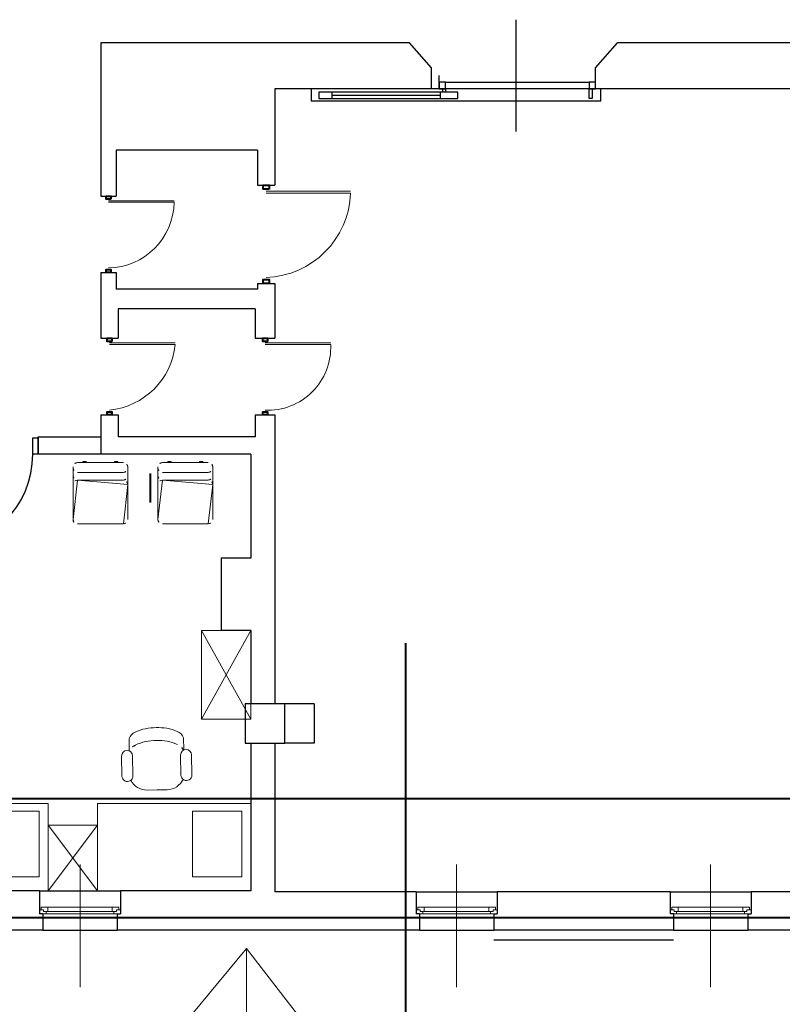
# Model space of a CAD drawing. Header units: millimetres. Extents: x 6612729504 to 6612744462, y 5733542327 to 5733549367.
# Tile 12 of 109: x 6612733906 to 6612734603, y 5733544045 to 5733544945. Entities that reach past the tile are written whole.
import ezdxf

# ---------------------------------------------------------------- set-up
doc = ezdxf.new("R2010")
doc.units = ezdxf.units.MM
doc.header["$MEASUREMENT"] = 0
for name, color, linetype in [('!!!!_SCIANY GRUBE', 7, 'Continuous'), ('_ATECHN-MEBLE', 7, 'Continuous'), ('A_ocieplenie', 7, 'Continuous'), ('A_Stolarka_drzw_wew', 192, 'Continuous'), ('A_Stolarka_okna', 7, 'Continuous'), ('A_SYMBOL PRZEKR', 7, 'Continuous'), ('inw_STOLARKA', 7, 'Continuous'), ('inw_STOLARKAOKIENNA', 7, 'Continuous'), ('inw_słupy STAL', 7, 'Continuous'), ('inw_WIDOK', 7, 'Continuous'), ('WIDOK', 7, 'Continuous')]:
    doc.layers.add(name, color=color, linetype=linetype)

msp = doc.modelspace()

# ---------------------------------------------------------------- linework, layer by layer
at = {"layer": '!!!!_SCIANY GRUBE', "color": 252, "lineweight": 30}
for p, q in [((6612734262.516482, 5733544923.844683), (6612733980.516481, 5733544923.844683)), ((6612733980.516481, 5733544923.844683), (6612733980.516481, 5733544783.844683)), ((6612734282.516482, 5733544900.844683), (6612734262.516482, 5733544923.844683)), ((6612734432.516482, 5733544900.844683), (6612734452.516482, 5733544923.844683)), ((6612734721.516482, 5733544923.844683), (6612734452.516482, 5733544923.844683)), ((6612734282.516482, 5733544881.844683), (6612734282.516482, 5733544900.844683)), ((6612734432.516482, 5733544881.844683), (6612734432.516482, 5733544900.844683)), ((6612734282.516482, 5733544881.844683), (6612734139.516481, 5733544881.844683)), ((6612734139.516481, 5733544881.844683), (6612734139.516481, 5733544793.844683)), ((6612734662.516482, 5733544881.844683), (6612734432.516482, 5733544881.844683)), ((6612733994.516481, 5733544825.844683), (6612733994.516481, 5733544783.844683)), ((6612734123.516481, 5733544825.844683), (6612733994.516481, 5733544825.844683)), ((6612734123.516481, 5733544825.844683), (6612734123.516481, 5733544793.844683)), ((6612734123.516481, 5733544793.844683), (6612734139.516481, 5733544793.844683)), ((6612733980.516481, 5733544783.844683), (6612733994.516481, 5733544783.844683)), ((6612733980.516481, 5733544713.844683), (6612733980.516481, 5733544653.844683)), ((6612733980.516481, 5733544713.844683), (6612733994.516481, 5733544713.844683)), ((6612733994.516481, 5733544713.844683), (6612733994.516481, 5733544698.844683)), ((6612734123.516481, 5733544703.844683), (6612734123.516481, 5733544698.844683)), ((6612734123.516481, 5733544703.844683), (6612734139.516481, 5733544703.844683)), ((6612734139.516481, 5733544703.844683), (6612734139.516481, 5733544653.844683)), ((6612734123.516481, 5733544698.844683), (6612733994.516481, 5733544698.844683)), ((6612733996.516481, 5733544680.844683), (6612733996.516481, 5733544653.844683)), ((6612734121.516481, 5733544680.844683), (6612733996.516481, 5733544680.844683)), ((6612734121.516481, 5733544680.844683), (6612734121.516481, 5733544653.844683)), ((6612733980.516481, 5733544653.844683), (6612733996.516481, 5733544653.844683)), ((6612734121.516481, 5733544653.844683), (6612734139.516481, 5733544653.844683)), ((6612733980.516481, 5733544583.844683), (6612733980.516481, 5733544547.844683)), ((6612733980.516481, 5733544583.844683), (6612733996.516481, 5733544583.844683)), ((6612733996.516481, 5733544583.844683), (6612733996.516481, 5733544563.844683)), ((6612734121.516481, 5733544583.844683), (6612734121.516481, 5733544563.844683)), ((6612734121.516481, 5733544583.844683), (6612734139.516481, 5733544583.844683)), ((6612734139.516481, 5733544583.844683), (6612734139.516481, 5733544319.844682)), ((6612733923.356815, 5733544547.844683), (6612733923.356815, 5733544563.844683)), ((6612733923.356815, 5733544563.844683), (6612733980.516481, 5733544563.844683)), ((6612734121.516481, 5733544563.844683), (6612733996.516481, 5733544563.844683)), ((6612733980.516481, 5733544547.844683), (6612733923.356815, 5733544547.844683)), ((6612734117.516481, 5733544547.844683), (6612733980.516481, 5733544547.844683)), ((6612734117.516481, 5733544547.844683), (6612734117.516481, 5733544452.844682)), ((6612734117.516481, 5733544452.844682), (6612734090.516481, 5733544452.844682)), ((6612734090.516481, 5733544452.844682), (6612734090.516481, 5733544386.844682)), ((6612734117.516481, 5733544386.844682), (6612734090.516481, 5733544386.844682)), ((6612734117.516481, 5733544386.844682), (6612734117.516481, 5733544319.844682)), ((6612734175.516481, 5733544319.844682), (6612734148.516481, 5733544319.844682)), ((6612734175.516481, 5733544319.844682), (6612734175.516481, 5733544283.844682)), ((6612734117.516481, 5733544283.844682), (6612734117.516481, 5733544148.844682)), ((6612734139.516481, 5733544283.844682), (6612734139.516481, 5733544147.844682)), ((6612734175.516481, 5733544283.844682), (6612734148.516481, 5733544283.844682)), ((6612733924.516481, 5733544148.844682), (6612733753.516481, 5733544148.844682)), ((6612733924.516481, 5733544148.844682), (6612733924.516481, 5733544127.902629)), ((6612733998.516481, 5733544148.844682), (6612733998.516481, 5733544127.902629)), ((6612734117.516481, 5733544148.844682), (6612733998.516481, 5733544148.844682)), ((6612734268.516482, 5733544147.844682), (6612734139.516481, 5733544147.844682)), ((6612734268.516482, 5733544147.844682), (6612734268.516482, 5733544127.902629)), ((6612734500.516482, 5733544147.844682), (6612734342.516482, 5733544147.844682)), ((6612734342.516482, 5733544147.844682), (6612734342.516482, 5733544127.902629)), ((6612734500.516482, 5733544147.844682), (6612734500.516482, 5733544127.902629)), ((6612734574.516482, 5733544147.844682), (6612734574.516482, 5733544127.902629)), ((6612734713.516482, 5733544147.844682), (6612734574.516482, 5733544147.844682)), ((6612733927.516481, 5733544127.902629), (6612733924.516481, 5733544127.902629)), ((6612733927.516481, 5733544127.902629), (6612733927.516481, 5733544112.844682)), ((6612733995.516481, 5733544127.902629), (6612733995.516481, 5733544112.844682)), ((6612733995.516481, 5733544127.902629), (6612733998.516481, 5733544127.902629)), ((6612734271.516482, 5733544127.902629), (6612734268.516482, 5733544127.902629)), ((6612734271.516482, 5733544127.902629), (6612734271.516482, 5733544112.844682)), ((6612734339.516482, 5733544127.902629), (6612734339.516482, 5733544112.844682)), ((6612734339.516482, 5733544127.902629), (6612734342.516482, 5733544127.902629)), ((6612734503.516482, 5733544127.902629), (6612734500.516482, 5733544127.902629)), ((6612734503.516482, 5733544127.902629), (6612734503.516482, 5733544112.844682)), ((6612734571.516482, 5733544127.902629), (6612734571.516482, 5733544112.844682)), ((6612734571.516482, 5733544127.902629), (6612734574.516482, 5733544127.902629)), ((6612733927.516481, 5733544112.844682), (6612733733.516481, 5733544112.844682)), ((6612734271.516482, 5733544112.844682), (6612733995.516481, 5733544112.844682)), ((6612734503.516482, 5733544112.844682), (6612734339.516482, 5733544112.844682)), ((6612734748.516482, 5733544112.844682), (6612734571.516482, 5733544112.844682))]:
    msp.add_line(p, q, dxfattribs=at)
at = {"layer": '!!!!_SCIANY GRUBE', "color": 252, "lineweight": 30, "flags": 128}
msp.add_lwpolyline([(6612734112.516481, 5733544283.844682), (6612734148.516481, 5733544283.844682), (6612734148.516481, 5733544319.844682), (6612734112.516481, 5733544319.844682)], close=True, dxfattribs=at)
msp.add_lwpolyline([(6612734112.516481, 5733544283.844682), (6612734148.516481, 5733544283.844682), (6612734148.516481, 5733544319.844682), (6612734112.516481, 5733544319.844682)], close=True, dxfattribs=at)
at = {"layer": '_ATECHN-MEBLE', "color": 252, "lineweight": 18}
for p, q in [((6612733955.155952, 5733544528.244537), (6612733955.155952, 5733544536.244537)), ((6612733955.155952, 5733544535.244537), (6612733955.155952, 5733544488.244536)), ((6612733959.155952, 5733544540.244537), (6612734001.155952, 5733544540.244537)), ((6612734005.155952, 5733544528.244537), (6612734005.155952, 5733544536.244537)), ((6612734005.155952, 5733544535.244537), (6612734005.155952, 5733544488.244536)), ((6612734032.729183, 5733544528.244537), (6612734032.729183, 5733544536.244537)), ((6612734032.729183, 5733544535.244537), (6612734032.729183, 5733544488.244536)), ((6612734036.729183, 5733544540.244537), (6612734078.729183, 5733544540.244537)), ((6612734082.729183, 5733544528.244537), (6612734082.729183, 5733544536.244537)), ((6612734082.729183, 5733544535.244537), (6612734082.729183, 5733544488.244536)), ((6612733959.155952, 5733544531.244537), (6612734001.155952, 5733544531.244537)), ((6612733959.155952, 5733544524.244537), (6612734001.155952, 5733544524.244537)), ((6612734036.729183, 5733544531.244537), (6612734078.729183, 5733544531.244537)), ((6612734036.729183, 5733544524.244537), (6612734078.729183, 5733544524.244537)), ((6612734117.516481, 5733544305.827492), (6612734072.517094, 5733544386.844682)), ((6612734117.516481, 5733544386.844682), (6612734072.517094, 5733544305.827492)), ((6612734006.446728, 5733544288.00279), (6612734006.436845, 5733544276.813607)), ((6612734055.992086, 5733544288.821145), (6612734056.371493, 5733544277.638392)), ((6612733999.842758, 5733544253.726273), (6612733999.539204, 5733544272.104258)), ((6612734009.838155, 5733544253.89137), (6612734009.5346, 5733544272.269354)), ((6612734053.729059, 5733544254.616329), (6612734053.425505, 5733544272.994313)), ((6612734063.724456, 5733544254.781425), (6612734063.420901, 5733544273.15941)), ((6612734031.999866, 5733544241.160978), (6612734022.754971, 5733544241.008278)), ((6612734031.999866, 5733544241.160978), (6612734041.244761, 5733544241.31368)), ((6612733977.516481, 5733544148.844682), (6612733932.517094, 5733544208.861872)), ((6612733977.516481, 5733544208.861872), (6612733932.517094, 5733544148.844682))]:
    msp.add_line(p, q, dxfattribs=at)
at = {"layer": '_ATECHN-MEBLE', "color": 252, "lineweight": 18, "flags": 128}
for points in [[(6612733964.155952, 5733544540.244537), (6612733964.155952, 5733544541.244537), (6612733967.155952, 5733544541.244537), (6612733967.155952, 5733544540.244537)], [(6612733996.155952, 5733544540.244537), (6612733996.155952, 5733544541.244537), (6612733993.155952, 5733544541.244537), (6612733993.155952, 5733544540.244537)], [(6612734041.729183, 5733544540.244537), (6612734041.729183, 5733544541.244537), (6612734044.729183, 5733544541.244537), (6612734044.729183, 5733544540.244537)], [(6612734073.729183, 5733544540.244537), (6612734073.729183, 5733544541.244537), (6612734070.729183, 5733544541.244537), (6612734070.729183, 5733544540.244537)]]:
    msp.add_lwpolyline(points, dxfattribs=at)
for points in [[(6612733959.155952, 5733544484.244536), (6612734001.155952, 5733544484.244536, 0.4142135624), (6612734005.155952, 5733544488.244536), (6612734005.155952, 5733544520.244537, 0.4142135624), (6612734001.155952, 5733544524.244537), (6612733959.155952, 5733544524.244537, 0.4142135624), (6612733955.155952, 5733544520.244537), (6612733955.155952, 5733544488.244536, 0.4142135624)], [(6612734036.729183, 5733544484.244536), (6612734078.729183, 5733544484.244536, 0.4142135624), (6612734082.729183, 5733544488.244536), (6612734082.729183, 5733544520.244537, 0.4142135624), (6612734078.729183, 5733544524.244537), (6612734036.729183, 5733544524.244537, 0.4142135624), (6612734032.729183, 5733544520.244537), (6612734032.729183, 5733544488.244536, 0.4142135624)]]:
    msp.add_lwpolyline(points, format="xyb", close=True, dxfattribs=at)
for points in [[(6612734072.517094, 5733544305.827492), (6612734117.516481, 5733544305.827492), (6612734117.516481, 5733544386.844682), (6612734072.517094, 5733544386.844682)], [(6612733792.517094, 5733544148.844682), (6612733792.517094, 5733544228.844682), (6612733932.517094, 5733544228.844682), (6612733932.517094, 5733544148.844682)], [(6612733977.516481, 5733544148.844682), (6612733977.516481, 5733544228.844682), (6612734117.516481, 5733544228.844682), (6612734117.516481, 5733544148.844682)], [(6612733924.349258, 5733544161.74192), (6612733879.349258, 5733544161.74192), (6612733879.349258, 5733544221.74192), (6612733924.349258, 5733544221.74192)], [(6612734109.348647, 5733544161.74192), (6612734064.348647, 5733544161.74192), (6612734064.348647, 5733544221.74192), (6612734109.348647, 5733544221.74192)], [(6612733932.517094, 5733544148.844682), (6612733977.516481, 5733544148.844682), (6612733977.516481, 5733544208.861872), (6612733932.517094, 5733544208.861872)]]:
    msp.add_lwpolyline(points, close=True, dxfattribs=at)
at = {"layer": '_ATECHN-MEBLE', "color": 252, "lineweight": 18}
for centre, radius, start, end in [((6612733959.155952, 5733544536.244537), 4, 90, 180), ((6612733959.155952, 5733544535.244537), 4, 180, 270), ((6612734001.155952, 5733544536.244537), 4, 0, 90), ((6612734001.155952, 5733544535.244537), 4, 270, 0), ((6612734036.729183, 5733544536.244537), 4, 90, 180), ((6612734036.729183, 5733544535.244537), 4, 180, 270), ((6612734078.729183, 5733544536.244537), 4, 0, 90), ((6612734078.729183, 5733544535.244537), 4, 270, 0), ((6612733959.155952, 5733544528.244537), 4, 180, 270), ((6612734001.155952, 5733544528.244537), 4, 270, 0), ((6612734036.729183, 5733544528.244537), 4, 180, 270), ((6612734078.729183, 5733544528.244537), 4, 270, 0), ((6612734016.149268, 5733544284.603994), 10.287759, 114.613671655, 160.709180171), ((6612734030.339782, 5733544254.043599), 43.986367, 89.001652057, 114.851810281), ((6612734033.233588, 5733544254.091397), 43.986367, 67.040976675, 92.891219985), ((6612734046.407085, 5733544285.103771), 10.287759, 21.183056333, 67.278753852), ((6612734016.344882, 5733544272.761073), 10.287759, 114.613671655, 157.875823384), ((6612734030.535395, 5733544242.200678), 43.986367, 89.001652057, 114.851810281), ((6612734033.429201, 5733544242.248476), 43.986367, 67.040976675, 92.891219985), ((6612734046.602698, 5733544273.26085), 10.287759, 24.016471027, 67.278753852), ((6612734004.536901, 5733544272.186806), 5.002324, 0.946436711, 180.946436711), ((6612734058.423203, 5733544273.076861), 5.002324, 0.946436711, 180.946436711), ((6612734004.840456, 5733544253.808822), 5.002324, 180.946436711, 0.946436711), ((6612734058.726758, 5733544254.698877), 5.002324, 180.946436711, 0.946436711), ((6612734022.488051, 5733544257.168237), 16.162163, 206.486366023, 270.946436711), ((6612734040.977842, 5733544257.473638), 16.162163, 270.946436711, 335.406135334)]:
    msp.add_arc(centre, radius, start, end, dxfattribs=at)
at = {"layer": 'A_ocieplenie', "color": 252, "lineweight": 30, "flags": 128}
msp.add_lwpolyline([(6612734503.516482, 5733544103.844682), (6612734339.516482, 5733544103.844682)], dxfattribs=at)
at = {"layer": 'A_Stolarka_drzw_wew', "color": 252, "lineweight": 30}
for p, q in [((6612734359.819623, 5733544842.815128), (6612734359.819623, 5733544944.979864)), ((6612734289.516451, 5733544881.854008), (6612734289.516451, 5733544893.854008)), ((6612734432.516482, 5733544881.854008), (6612734432.516482, 5733544893.854008)), ((6612734289.52097, 5733544887.844494), (6612734289.52097, 5733544881.844683)), ((6612734295.520782, 5733544887.844494), (6612734289.52097, 5733544887.844494)), ((6612734295.520782, 5733544887.844494), (6612734427.51664, 5733544887.844494)), ((6612734295.520782, 5733544881.844683), (6612734295.520782, 5733544887.844494)), ((6612734426.51667, 5733544887.844494), (6612734426.51667, 5733544881.844683)), ((6612734432.516482, 5733544887.844494), (6612734426.51667, 5733544887.844494)), ((6612734432.516482, 5733544881.844683), (6612734432.516482, 5733544887.844494)), ((6612734172.674952, 5733544881.844683), (6612734172.674952, 5733544870.845028)), ((6612734437.16099, 5733544881.844683), (6612734172.674952, 5733544881.844683)), ((6612734179.674732, 5733544878.844777), (6612734179.674732, 5733544872.844965)), ((6612734306.520437, 5733544878.844777), (6612734179.674732, 5733544878.844777)), ((6612734191.606967, 5733544878.844777), (6612734191.606967, 5733544872.844965)), ((6612734290.595754, 5733544875.844871), (6612734191.606967, 5733544875.844871)), ((6612734289.52097, 5733544881.844683), (6612734295.520782, 5733544881.844683)), ((6612734290.595754, 5733544878.844777), (6612734290.595754, 5733544872.844965)), ((6612734292.803477, 5733544878.844777), (6612734292.803477, 5733544881.844683)), ((6612734292.803477, 5733544881.844683), (6612734295.520782, 5733544881.844683)), ((6612734295.520782, 5733544878.844777), (6612734292.803477, 5733544878.844777)), ((6612734295.520782, 5733544881.844683), (6612734295.520782, 5733544878.844777)), ((6612734306.520437, 5733544872.844965), (6612734306.520437, 5733544878.844777)), ((6612734426.51667, 5733544872.844965), (6612734426.51667, 5733544881.844683)), ((6612734426.51667, 5733544881.844683), (6612734429.233975, 5733544881.844683)), ((6612734426.51667, 5733544881.844683), (6612734432.516482, 5733544881.844683)), ((6612734429.233975, 5733544881.844683), (6612734429.233975, 5733544872.844965)), ((6612734437.16099, 5733544870.845028), (6612734437.16099, 5733544881.844683)), ((6612734172.674952, 5733544870.845028), (6612734437.16099, 5733544870.845028)), ((6612734179.674732, 5733544872.844965), (6612734306.520437, 5733544872.844965)), ((6612734429.233975, 5733544872.844965), (6612734426.51667, 5733544872.844965)), ((6612733918.356815, 5733544562.844683), (6612733923.356815, 5733544562.844683)), ((6612733918.356815, 5733544547.844683), (6612733918.356815, 5733544562.844683)), ((6612733923.356815, 5733544562.844683), (6612733923.356815, 5733544547.844683)), ((6612733923.356815, 5733544547.844683), (6612733918.356815, 5733544547.844683))]:
    msp.add_line(p, q, dxfattribs=at)
msp.add_arc((6612733832.356815, 5733544547.844683), 86, 270, 0, dxfattribs=at)
at = {"layer": 'A_Stolarka_okna', "color": 252, "lineweight": 20}
for p, q in [((6612733961.516481, 5733544173.026764), (6612733961.516481, 5733544060.884551)), ((6612734305.516482, 5733544173.026764), (6612734305.516482, 5733544060.884551)), ((6612734537.516482, 5733544173.026764), (6612734537.516482, 5733544060.884551))]:
    msp.add_line(p, q, dxfattribs=at)
at = {"layer": 'A_SYMBOL PRZEKR', "color": 252, "lineweight": 40}
msp.add_line((6612734025.727689, 5733544530.358847), (6612734025.727689, 5733544503.849178), dxfattribs=at)
at = {"layer": 'inw_STOLARKA', "color": 252, "lineweight": 18}
for p, q in [((6612734131.516481, 5733544788.334478), (6612734208.659339, 5733544788.334478)), ((6612734131.516481, 5733544786.497744), (6612734208.659339, 5733544786.497744)), ((6612733987.516481, 5733544779.558969), (6612734047.516481, 5733544779.558969)), ((6612733987.516481, 5733544778.130397), (6612734047.516481, 5733544778.130397)), ((6612733988.516481, 5733544649.558968), (6612734048.516481, 5733544649.558968)), ((6612734130.516481, 5733544649.558968), (6612734190.516481, 5733544649.558968)), ((6612733988.516481, 5733544648.130397), (6612734048.516481, 5733544648.130397)), ((6612734130.516481, 5733544648.130397), (6612734190.516481, 5733544648.130397))]:
    msp.add_line(p, q, dxfattribs=at)
at = {"layer": 'inw_STOLARKA', "color": 252, "lineweight": 40, "flags": 128}
for points in [[(6612734134.271584, 5733544790.171213), (6612734128.76138, 5733544790.171213), (6612734128.76138, 5733544793.844683), (6612734134.271584, 5733544793.844683)], [(6612733989.659339, 5733544780.987539), (6612733985.373625, 5733544780.987539), (6612733985.373625, 5733544783.844683), (6612733989.659339, 5733544783.844683)], [(6612733989.659339, 5733544713.844683), (6612733985.373625, 5733544713.844683), (6612733985.373625, 5733544716.701825), (6612733989.659339, 5733544716.701825)], [(6612734134.271584, 5733544703.844683), (6612734128.76138, 5733544703.844683), (6612734128.76138, 5733544707.518152), (6612734134.271584, 5733544707.518152)], [(6612733990.659339, 5733544650.987539), (6612733986.373625, 5733544650.987539), (6612733986.373625, 5733544653.844683), (6612733990.659339, 5733544653.844683)], [(6612734132.659339, 5733544650.987539), (6612734128.373625, 5733544650.987539), (6612734128.373625, 5733544653.844683), (6612734132.659339, 5733544653.844683)], [(6612733990.659339, 5733544583.844683), (6612733986.373625, 5733544583.844683), (6612733986.373625, 5733544586.701825), (6612733990.659339, 5733544586.701825)], [(6612734132.659339, 5733544583.844683), (6612734128.373625, 5733544583.844683), (6612734128.373625, 5733544586.701825), (6612734132.659339, 5733544586.701825)]]:
    msp.add_lwpolyline(points, close=True, dxfattribs=at)
at = {"layer": 'inw_STOLARKA', "color": 252, "lineweight": 18}
for centre, radius, start, end in [((6612734128.716299, 5733544789.297926), 79.992066, 272.00630607, 357.99369393), ((6612733986.447703, 5733544779.199175), 61.07813, 271.002718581, 358.997281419), ((6612733981.584918, 5733544655.06196), 67.28953, 275.912307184, 354.087692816), ((6612734133.04853, 5733544645.598349), 57.523707, 267.476933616, 2.523066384)]:
    msp.add_arc(centre, radius, start, end, dxfattribs=at)
at = {"layer": 'inw_STOLARKAOKIENNA', "color": 252, "lineweight": 18}
for p, q in [((6612733930.516481, 5733544127.902629), (6612733992.516481, 5733544127.902629)), ((6612733932.016481, 5733544133.902629), (6612733991.016481, 5733544133.902629)), ((6612733932.016481, 5733544130.152629), (6612733991.016481, 5733544130.152629)), ((6612734274.516482, 5733544127.902629), (6612734336.516482, 5733544127.902629)), ((6612734276.016482, 5733544133.902629), (6612734335.016482, 5733544133.902629)), ((6612734276.016482, 5733544130.152629), (6612734335.016482, 5733544130.152629)), ((6612734506.516482, 5733544127.902629), (6612734568.516482, 5733544127.902629)), ((6612734508.016482, 5733544133.902629), (6612734567.016482, 5733544133.902629)), ((6612734508.016482, 5733544130.152629), (6612734567.016482, 5733544130.152629))]:
    msp.add_line(p, q, dxfattribs=at)
at = {"layer": 'inw_STOLARKAOKIENNA', "color": 252, "lineweight": 18, "flags": 128}
for points in [[(6612733924.516481, 5733544127.902629), (6612733930.516481, 5733544127.902629), (6612733930.516481, 5733544130.152629), (6612733928.266481, 5733544130.152629), (6612733928.266481, 5733544131.652629), (6612733924.516481, 5733544131.652629)], [(6612733926.016481, 5733544131.652629), (6612733928.266481, 5733544131.652629), (6612733928.266481, 5733544130.152629), (6612733932.016481, 5733544130.152629), (6612733932.016481, 5733544133.902629), (6612733926.016481, 5733544133.902629)], [(6612733997.016481, 5733544131.652629), (6612733994.766481, 5733544131.652629), (6612733994.766481, 5733544130.152629), (6612733991.016481, 5733544130.152629), (6612733991.016481, 5733544133.902629), (6612733997.016481, 5733544133.902629)], [(6612733998.516481, 5733544127.902629), (6612733992.516481, 5733544127.902629), (6612733992.516481, 5733544130.152629), (6612733994.766481, 5733544130.152629), (6612733994.766481, 5733544131.652629), (6612733998.516481, 5733544131.652629)], [(6612734268.516482, 5733544127.902629), (6612734274.516482, 5733544127.902629), (6612734274.516482, 5733544130.152629), (6612734272.266482, 5733544130.152629), (6612734272.266482, 5733544131.652629), (6612734268.516482, 5733544131.652629)], [(6612734270.016482, 5733544131.652629), (6612734272.266482, 5733544131.652629), (6612734272.266482, 5733544130.152629), (6612734276.016482, 5733544130.152629), (6612734276.016482, 5733544133.902629), (6612734270.016482, 5733544133.902629)], [(6612734341.016482, 5733544131.652629), (6612734338.766482, 5733544131.652629), (6612734338.766482, 5733544130.152629), (6612734335.016482, 5733544130.152629), (6612734335.016482, 5733544133.902629), (6612734341.016482, 5733544133.902629)], [(6612734342.516482, 5733544127.902629), (6612734336.516482, 5733544127.902629), (6612734336.516482, 5733544130.152629), (6612734338.766482, 5733544130.152629), (6612734338.766482, 5733544131.652629), (6612734342.516482, 5733544131.652629)], [(6612734500.516482, 5733544127.902629), (6612734506.516482, 5733544127.902629), (6612734506.516482, 5733544130.152629), (6612734504.266482, 5733544130.152629), (6612734504.266482, 5733544131.652629), (6612734500.516482, 5733544131.652629)], [(6612734502.016482, 5733544131.652629), (6612734504.266482, 5733544131.652629), (6612734504.266482, 5733544130.152629), (6612734508.016482, 5733544130.152629), (6612734508.016482, 5733544133.902629), (6612734502.016482, 5733544133.902629)], [(6612734573.016482, 5733544131.652629), (6612734570.766482, 5733544131.652629), (6612734570.766482, 5733544130.152629), (6612734567.016482, 5733544130.152629), (6612734567.016482, 5733544133.902629), (6612734573.016482, 5733544133.902629)], [(6612734574.516482, 5733544127.902629), (6612734568.516482, 5733544127.902629), (6612734568.516482, 5733544130.152629), (6612734570.766482, 5733544130.152629), (6612734570.766482, 5733544131.652629), (6612734574.516482, 5733544131.652629)]]:
    msp.add_lwpolyline(points, close=True, dxfattribs=at)
at = {"layer": 'inw_słupy STAL', "color": 252, "lineweight": 40}
for p, q in [((6612734258.917493, 5733544375.14598), (6612734258.917493, 5733543457.131468)), ((6612738193.618263, 5733544233.092226), (6612731668.194652, 5733544233.092226)), ((6612738193.618263, 5733544124.092226), (6612731668.194652, 5733544124.092226))]:
    msp.add_line(p, q, dxfattribs=at)
at = {"layer": 'inw_WIDOK', "color": 252, "lineweight": 30}
for p, q in [((6612733924.516481, 5733544148.844682), (6612733998.516481, 5733544148.844682)), ((6612734268.516482, 5733544147.844682), (6612734342.516482, 5733544147.844682)), ((6612734500.516482, 5733544147.844682), (6612734574.516482, 5733544147.844682)), ((6612733927.516481, 5733544112.844682), (6612733995.516481, 5733544112.844682)), ((6612734271.516482, 5733544112.844682), (6612734339.516482, 5733544112.844682)), ((6612734503.516482, 5733544112.844682), (6612734571.516482, 5733544112.844682))]:
    msp.add_line(p, q, dxfattribs=at)
at = {"layer": 'WIDOK', "color": 252, "lineweight": 18}
for p, q in [((6612733660.550491, 5733543551.233442), (6612734113.742832, 5733544096.139491)), ((6612734113.739594, 5733544096.139491), (6612734113.739594, 5733543457.131468)), ((6612734113.742832, 5733544096.139491), (6612734522.516482, 5733543565.63949))]:
    msp.add_line(p, q, dxfattribs=at)

doc.saveas('drawing.dxf')
